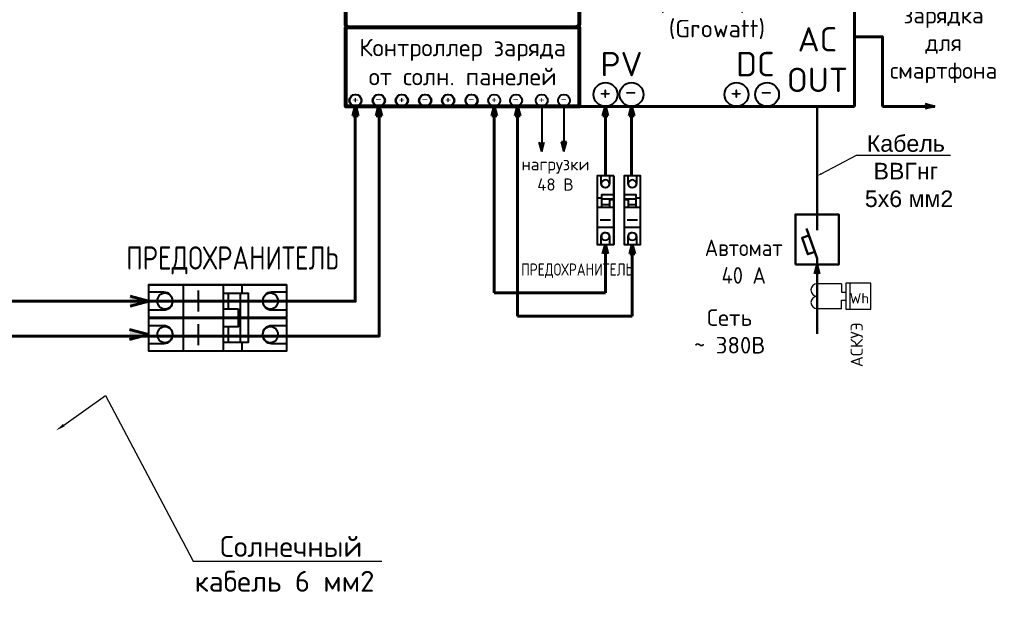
# Model space of a CAD drawing. Header units: millimetres. Extents: x -228268 to 1513407, y -439898 to -137408.
# Tile 69 of 128: x 285962 to 304260, y -360545 to -349795. Entities that reach past the tile are written whole.
import ezdxf
from ezdxf import colors
from ezdxf.entities.mleader import LeaderData, LeaderLine
from ezdxf.math import Vec2, Vec3

# ---------------------------------------------------------------- set-up
doc = ezdxf.new("R2010")
doc.units = ezdxf.units.MM
doc.layers.add('HATCH', color=7, linetype='Continuous')
doc.layers.add('PDF3_图层 1', color=7, linetype='Continuous', true_color=0x060202)
doc.layers.add('Формат ЭО', color=7, linetype='Continuous', lineweight=30)
doc.styles.add('ISOCPEUR', font='isocpeur.ttf', dxfattribs={"height": 5})

# ---------------------------------------------------------------- blocks, each defined once
blk = doc.blocks.new('yugtyuty')
at = {"layer": 'PDF3_图层 1', "color": 4, "lineweight": 40}
for points in [[(12104735, -3527), (12104735, -4477), (12100786, -4477), (12100786, -3527)], [(12103353, -4227), (12103353, -4478), (12102926, -4478), (12102926, -4227)]]:
    blk.add_lwpolyline(points, close=True, dxfattribs=at)
for points in [[(12100786, -4477), (12100786, -3538), (12104735, -3538), (12104735, -4477)], [(12100786, -4477), (12100786, -3538), (12104735, -3538), (12104735, -4477)], [(12101775, -4477), (12101775, -3522)], [(12102927, -4478), (12102927, -3527)], [(12103462, -3773), (12103462, -3527)], [(12102208, -4303), (12102208, -3702)], [(12102927, -4478), (12102927, -3773), (12103635, -3773), (12103635, -4477)], [(12103075, -4227), (12103075, -3778)], [(12103412, -4477), (12103412, -3773)], [(12102927, -4478), (12102927, -4443)]]:
    blk.add_lwpolyline(points, dxfattribs=at)
for points in [[(12101461, -3985), (12101461, -4020, -0.41446), (12101216, -4265), (12100786, -4265), (12100786, -3740), (12101216, -3740, -0.414206)], [(12104060, -4020), (12104060, -3985, -0.414206), (12104305, -3740), (12104735, -3740), (12104735, -4265), (12104305, -4265, -0.413951)]]:
    blk.add_lwpolyline(points, format="xyb", close=True, dxfattribs=at)
for points in [[(12101030, -4002), (12101030, -3872), (12101127, -3767), (12101246, -3767)], [(12101246, -3767), (12101365, -3767), (12101461, -3872), (12101461, -4002)], [(12104060, -4002), (12104060, -3872), (12104156, -3767), (12104275, -3767)], [(12104275, -3767), (12104394, -3767), (12104491, -3872), (12104491, -4002)], [(12101246, -4238), (12101127, -4238), (12101030, -4133), (12101030, -4002)], [(12101461, -4002), (12101461, -4133), (12101365, -4238), (12101246, -4238)], [(12104275, -4238), (12104156, -4238), (12104060, -4133), (12104060, -4002)], [(12104491, -4002), (12104491, -4133), (12104394, -4238), (12104275, -4238)]]:
    blk.add_open_spline(points, degree=3, dxfattribs=at)
blk = doc.blocks.new('fdtththt')
at = {"layer": 'PDF3_图层 1', "color": 1, "lineweight": 40}
for points in [[(12104735, -4488), (12104735, -5439), (12100786, -5439), (12100786, -4488)], [(12103353, -4488), (12103353, -4739), (12102926, -4739), (12102926, -4488)]]:
    blk.add_lwpolyline(points, close=True, dxfattribs=at)
for points in [[(12104735, -4488), (12100786, -4488)], [(12104735, -4488), (12100786, -4488)], [(12101775, -5439), (12101775, -4488)], [(12102927, -5439), (12102927, -4488)], [(12103635, -4488), (12103635, -5188), (12102927, -5188), (12102927, -4488)], [(12103412, -5188), (12103412, -4488)], [(12102208, -5265), (12102208, -4663)], [(12103075, -5188), (12103075, -4739)], [(12103462, -5439), (12103462, -5188)]]:
    blk.add_lwpolyline(points, dxfattribs=at)
for points in [[(12101461, -4947), (12101461, -4981, -0.41432), (12101216, -5227), (12100786, -5227), (12100786, -4701), (12101216, -4701, -0.414206)], [(12104060, -4981), (12104060, -4947, -0.414206), (12104305, -4701), (12104735, -4701), (12104735, -5227), (12104305, -5227, -0.413811)]]:
    blk.add_lwpolyline(points, format="xyb", close=True, dxfattribs=at)
for points in [[(12101030, -4964), (12101030, -4834), (12101127, -4728), (12101246, -4728)], [(12101246, -4728), (12101365, -4728), (12101461, -4834), (12101461, -4964)], [(12104060, -4964), (12104060, -4834), (12104156, -4728), (12104275, -4728)], [(12104275, -4728), (12104394, -4728), (12104491, -4834), (12104491, -4964)], [(12101246, -5199), (12101127, -5199), (12101030, -5094), (12101030, -4964)], [(12101461, -4964), (12101461, -5094), (12101365, -5199), (12101246, -5199)], [(12104275, -5200), (12104156, -5200), (12104060, -5094), (12104060, -4964)], [(12104491, -4964), (12104491, -5094), (12104394, -5200), (12104275, -5200)]]:
    blk.add_open_spline(points, degree=3, dxfattribs=at)

msp = doc.modelspace()

# ---------------------------------------------------------------- hatches: boundary and pattern name
at = {"lineweight": 60}
h = msp.add_hatch(color=1, dxfattribs=at)
h.dxf.hatch_style = 1
h.paths.add_polyline_path([(292197.7, -351406.4), (292243.9, -351581.5), (292151.6, -351581.5)])
h = msp.add_hatch(color=1, dxfattribs=at)
h.dxf.hatch_style = 1
h.paths.add_polyline_path([(292206.1, -351406.4), (292252.2, -351581.5), (292159.9, -351581.5)])
h = msp.add_hatch(color=4, dxfattribs=at)
h.dxf.hatch_style = 1
h.paths.add_polyline_path([(292632, -351406.4), (292678.1, -351581.5), (292585.9, -351581.5)])
h = msp.add_hatch(color=4, dxfattribs=at)
h.dxf.hatch_style = 1
h.paths.add_polyline_path([(292644, -351406.4), (292690.2, -351581.5), (292597.9, -351581.5)])
h = msp.add_hatch(color=1, dxfattribs=at)
h.dxf.hatch_style = 1
h.paths.add_polyline_path([(294781.5, -351406.4), (294827.7, -351581.5), (294735.4, -351581.5)])
h = msp.add_hatch(color=4, dxfattribs=at)
h.dxf.hatch_style = 1
h.paths.add_polyline_path([(295215.8, -351406.4), (295262, -351581.5), (295169.7, -351581.5)])
h = msp.add_hatch(color=1, dxfattribs=at)
h.dxf.hatch_style = 1
h.paths.add_polyline_path([(296847.2, -351406.4), (296893.4, -351581.5), (296801.1, -351581.5)])
h = msp.add_hatch(color=4, dxfattribs=at)
h.dxf.hatch_style = 1
h.paths.add_polyline_path([(297332.7, -351406.4), (297378.8, -351581.5), (297286.5, -351581.5)])
at = {"lineweight": 40}
h = msp.add_hatch(color=4, dxfattribs=at)
h.dxf.hatch_style = 1
h.paths.add_polyline_path([(296076.8, -352246.4), (296123, -352071.3), (296030.7, -352071.3)])
at = {"lineweight": 60}
h = msp.add_hatch(color=1, dxfattribs=at)
h.dxf.hatch_style = 1
h.paths.add_polyline_path([(296847.2, -353971.7), (296801.1, -354146.8), (296893.4, -354146.8)])
h = msp.add_hatch(color=4, dxfattribs=at)
h.dxf.hatch_style = 1
h.paths.add_polyline_path([(297346.2, -353971.2), (297300, -354146.3), (297392.3, -354146.3)])
h = msp.add_hatch(color=4, dxfattribs=at)
h.dxf.hatch_style = 1
h.paths.add_polyline_path([(288364.1, -355026.9), (288013.9, -355119.2), (288013.9, -354934.6)])
h = msp.add_hatch(color=1, dxfattribs=at)
h.dxf.hatch_style = 1
h.paths.add_polyline_path([(288354, -355645.1), (288003.8, -355737.4), (288003.8, -355552.8)])
at = {"layer": 'HATCH', "lineweight": 40}
h = msp.add_hatch(color=9, dxfattribs=at)
h.dxf.hatch_style = 1
h.paths.add_polyline_path([(302967, -351406.4), (302791.9, -351360.3), (302791.9, -351452.5)])
h = msp.add_hatch(color=9, dxfattribs=at)
h.dxf.hatch_style = 1
h.paths.add_polyline_path([(295663.8, -352246.4), (295709.9, -352071.3), (295617.6, -352071.3)])
at = {"layer": 'HATCH', "lineweight": 50}
h = msp.add_hatch(color=9, dxfattribs=at)
h.dxf.hatch_style = 1
h.paths.add_polyline_path([(300781.1, -354344.9), (300734.9, -354520), (300827.2, -354520)])

# ---------------------------------------------------------------- linework, layer by layer
at = {"lineweight": 50}
for p, q in [((300781.1, -353704.6), (300781.1, -351406.4)), ((300781.1, -354232.2), (300586.3, -353677.2))]:
    msp.add_line(p, q, dxfattribs=at)
at = {"lineweight": 30}
for p, q in [((301232.5, -354700.4), (300781.1, -354700.4)), ((301314.8, -354690.7), (301314.8, -355175.8)), ((301776.8, -354690.7), (301314.8, -354690.7)), ((301392.3, -354690.7), (301392.3, -355175.8)), ((301776.8, -355175.8), (301776.8, -354690.7)), ((301232.5, -355166), (300781.1, -355166)), ((301314.8, -355175.8), (301776.8, -355175.8))]:
    msp.add_line(p, q, dxfattribs=at)
at = {"lineweight": 80}
msp.add_lwpolyline([(292068, -349933.5), (292051.6, -349931.5), (292037.2, -349921.1), (292029, -349906.8), (292025, -349890.4), (292025, -343910.7, -0.4096948), (292455.3, -343480.4), (295931.5, -343480.4, -0.4143704), (296361.8, -343910.7), (296361.8, -349870), (296359.8, -349890.4), (296349.6, -349906.9), (296335.2, -349921.1), (296316.8, -349931.5), (296298.3, -349933.5)], format="xyb", dxfattribs=at)
at = {"lineweight": 60}
msp.add_lwpolyline([(301476.6, -351406.4), (301476.6, -343880.9, 0.3973672), (301131, -343479.6), (296856, -343479.6, 0.4431008), (296361.8, -343910.5), (296361.8, -351406.4)], format="xyb", close=True, dxfattribs=at)
at = {"lineweight": 80}
msp.add_lwpolyline([(292025, -349933.5), (296361.8, -349933.5), (296361.8, -351406.4), (292025, -351406.4)], close=True, dxfattribs=at)
msp.add_lwpolyline([(292067.9, -349933.5), (296298.3, -349933.5)], dxfattribs=at)
at = {"lineweight": 60}
for points in [[(301476.6, -350111.6), (301994, -350111.6), (301994, -351406.4)], [(301994, -351406.4), (302967, -351406.4)]]:
    msp.add_lwpolyline(points, dxfattribs=at)
at = {"color": 1, "lineweight": 60}
for points in [[(292197.7, -351406.4), (292151.6, -351581.5)], [(292206.1, -351406.4), (292159.9, -351581.5)], [(292197.7, -351406.4), (292243.9, -351581.5)], [(292206.1, -351406.4), (292252.2, -351581.5)], [(294781.5, -351406.4), (294735.4, -351581.5)], [(294781.5, -351406.4), (294827.7, -351581.5)], [(296847.2, -351406.4), (296801.1, -351581.5)], [(296847.2, -351406.4), (296893.4, -351581.5)], [(262120.3, -352287.3), (262120.3, -353602.6), (282345.9, -353602.6), (282345.9, -355673.5), (292644, -355673.5), (292644, -351581.5)], [(292151.6, -351581.5), (292243.9, -351581.5)], [(292159.9, -351581.5), (292252.2, -351581.5)], [(294735.4, -351581.5), (294827.7, -351581.5)], [(294781.5, -354870.1), (294781.5, -351556.4)], [(296801.1, -351581.5), (296893.4, -351581.5)], [(296847.2, -352694.1), (296847.2, -351581.5)], [(296847.1, -353971.2), (296800.9, -354146.2)], [(296847.1, -354870.1), (296847.2, -353971.1)], [(296847.1, -353971.2), (296893.2, -354146.2)], [(296847.1, -354870.1), (294781.5, -354870.1)], [(288354, -355645.1), (288003.8, -355552.8)], [(288354, -355645.1), (288003.8, -355737.4)]]:
    msp.add_lwpolyline(points, dxfattribs=at)
at = {"color": 4, "lineweight": 60}
for points in [[(292632, -351406.4), (292585.9, -351581.5)], [(292644, -351406.4), (292597.9, -351581.5)], [(292632, -351406.4), (292678.1, -351581.5)], [(292644, -351406.4), (292690.2, -351581.5)], [(295215.8, -351406.4), (295169.7, -351581.5)], [(295215.8, -351406.4), (295262, -351581.5)], [(297332.7, -351406.4), (297286.5, -351581.5)], [(297332.7, -351406.4), (297378.8, -351581.5)], [(292197.7, -351581.5), (292197.7, -355026.9), (282730.8, -355026.9), (282736.2, -352268.3)], [(292585.9, -351581.5), (292678.1, -351581.5)], [(292597.9, -351581.5), (292690.2, -351581.5)], [(295169.7, -351581.5), (295262, -351581.5)], [(295215.8, -355301.3), (295215.8, -351556.4)], [(297286.5, -351581.5), (297378.8, -351581.5)], [(297332.7, -352694.1), (297332.7, -351581.5)], [(296030.7, -352071.3), (296123, -352071.3)], [(297346.2, -353971.2), (297300, -354146.3)], [(297346.2, -355301.3), (297346.2, -353971.2)], [(297346.2, -353971.2), (297392.3, -354146.3)], [(297300, -354146.3), (297392.3, -354146.3)], [(288364.1, -355026.9), (288013.9, -354934.6)], [(288364.1, -355026.9), (288013.9, -355119.2)], [(297346, -355301.3), (295215.8, -355301.3)]]:
    msp.add_lwpolyline(points, dxfattribs=at)
at = {"lineweight": 40}
for points in [[(295663.8, -351406.4), (295663.8, -352246.4)], [(302967, -351406.4), (302791.9, -351360.3)], [(302967, -351406.4), (302791.9, -351452.5)], [(295663.8, -352246.4), (295617.6, -352071.3)], [(295663.8, -352246.4), (295709.9, -352071.3)]]:
    msp.add_lwpolyline(points, dxfattribs=at)
at = {"color": 4, "lineweight": 40}
for points in [[(296076.8, -351406.4), (296076.8, -352246.4)], [(296076.8, -352246.4), (296030.7, -352071.3)], [(296076.8, -352246.4), (296123, -352071.3)]]:
    msp.add_lwpolyline(points, dxfattribs=at)
at = {"lineweight": 50}
for points in [[(300377.4, -354344.3), (300377.4, -353412.5), (301184.7, -353412.5), (301184.7, -354344.3)], [(300630.2, -353802.3), (300501.6, -353847.4), (300608.6, -354152.2), (300737.1, -354107.1)]]:
    msp.add_lwpolyline(points, close=True, dxfattribs=at)
for points in [[(300781.1, -355631), (300781.1, -354232.2)], [(300780.9, -354344.3), (300734.8, -354519.4)], [(300780.9, -354344.3), (300827.1, -354519.4)]]:
    msp.add_lwpolyline(points, dxfattribs=at)
at = {"lineweight": 30}
for points in [[(301232.5, -354700.4), (301232.5, -354857.6), (301314.8, -354857.6)], [(301232.5, -355166), (301232.5, -355008.8), (301314.8, -355008.8)]]:
    msp.add_lwpolyline(points, dxfattribs=at)
at = {"lineweight": 40}
for centre, radius in [((296848, -351185.1), 221.3), ((297332.7, -351185.1), 221.3), ((299282.6, -351185.1), 221.3), ((299851.2, -351185.1), 221.3), ((292197.7, -351295.7), 110.7), ((292206.1, -351295.7), 110.7), ((292632, -351295.7), 110.7), ((292640.3, -351295.7), 110.7), ((293059, -351295.7), 110.7), ((293068.3, -351295.7), 110.7), ((293493.3, -351295.7), 110.7), ((293502.5, -351295.7), 110.7), ((293920.3, -351295.7), 110.7), ((293929.5, -351295.7), 110.7), ((294354.6, -351295.7), 110.7), ((294363.8, -351295.7), 110.7), ((294781.5, -351295.7), 110.7), ((295187.6, -351295.7), 110.7), ((295663.8, -351295.7), 110.7), ((296076.8, -351295.7), 110.7)]:
    msp.add_circle(centre, radius, dxfattribs=at)
at = {"lineweight": 30}
for centre in [(300781.1, -354816.8), (300781.1, -355049.6)]:
    msp.add_arc(centre, 116.4, 90, 270, dxfattribs=at)

# ---------------------------------------------------------------- block references
at = {"color": 2, "lineweight": 80, "xscale": -0.3233260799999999, "yscale": 0.3233260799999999, "zscale": 0.3233260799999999, "rotation": 270}
for name, p in [('fdtththt', (298452.2, -4266470.7)), ('yugtyuty', (298640.3, -4266470.7))]:
    msp.add_blockref(name, p, dxfattribs=at)
at = {"color": 2, "lineweight": 80, "xscale": 0.6466521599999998, "yscale": 0.6466521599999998, "zscale": 0.6466521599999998}
for name in ['yugtyuty', 'fdtththt']:
    msp.add_blockref(name, (-7536635.1, -352435.3), dxfattribs=at)

# ---------------------------------------------------------------- texts
at = {"style": 'ISOCPEUR'}
for s, height, p in [('+', 323.3, (296733.5, -351297.2)), ('+', 323.3, (299168.1, -351297.2)), ('+', 161.7, (292140.5, -351351.8)), ('+', 161.7, (292148.8, -351351.8)), ('-', 161.7, (292569.5, -351344.1)), ('-', 161.7, (292577.9, -351344.1)), ('+', 161.7, (293001.7, -351351.8)), ('+', 161.7, (293011, -351351.8)), ('-', 161.7, (293430.8, -351344.1)), ('-', 161.7, (293440.1, -351344.1)), ('+', 161.7, (293863, -351351.8)), ('+', 161.7, (293872.3, -351351.8)), ('-', 161.7, (294292.1, -351344.1)), ('-', 161.7, (294301.3, -351344.1)), ('+', 161.7, (294724.3, -351351.8)), ('-', 161.7, (295125.1, -351344.1)), ('+', 161.7, (295606.5, -351351.8)), ('-', 161.7, (296014.4, -351344.1)), ('-', 323.3, (297207.7, -351281.9)), ('-', 323.3, (299726.3, -351281.9))]:
    msp.add_text(s, height=height, dxfattribs=at).set_placement(p)
for s, insert, char_height, width, attachment_point in [('{\\C5;Инвертор\\PСетевая солнечная электростанция 5кВт (Growatt)}', (298919.2, -349167.6), 323.326, 5114.823, 5), ('Wh', (301746.2, -354874.7), 194, 443.136, 3)]:
    msp.add_mtext(s, dxfattribs=dict(at, insert=insert, char_height=char_height, width=width, attachment_point=attachment_point))
at = {"color": 1, "lineweight": 40, "char_height": 452.66, "width": 834.743, "attachment_point": 1, "style": 'ISOCPEUR'}
for s, insert in [('\\pxqc;AC\\POUT', (300369.5, -349932.5)), ('PV', (296756.2, -350393.2)), ('DC\\P', (299274.8, -350393.2))]:
    msp.add_mtext(s, dxfattribs=dict(at, insert=insert))
at = {"layer": 'Формат ЭО', "lineweight": 0, "attachment_point": 5, "style": 'ISOCPEUR'}
for s, insert, char_height, width in [('{\\C5;USB зарядка для смартфона}', (303131.6, -350009.1), 307.93, 1769.234), ('{\\C5;Контроллер заряда от солн. панелей}', (294193.4, -350582.2), 323.326, 4336.789), ('{\\C5;нагрузки 48 В}', (295917, -352669.1), 226.328, 1002.769), ('{\\W0.9;\\C5;Aвтомат\\P40 A}', (299417.3, -354289.9), 307.93, 2382.348), ('{\\fISOCPEUR|b0|i0|c204|p34;\\W0.8;\\C5;ПРЕДОХРАНИТЕЛЬ}', (289920.9, -354266), 431.101, 2738.999), ('{\\W0.8;\\C5;ПРЕДОХРАНИТЕЛЬ}', (296317.9, -354460.1), 226.328, 1002.769), ('{\\C5;Сеть \\P\\pxi-1,l2;}~^I{\\C5;380В}', (299154, -355586.6), 307.93, 1542.418)]:
    msp.add_mtext(s, dxfattribs=dict(at, insert=insert, char_height=char_height, width=width))
at = {"layer": 'Формат ЭО', "lineweight": 0, "insert": (301517.2, -355835.6), "char_height": 226.328, "width": 1002.769, "attachment_point": 5, "rotation": 90, "style": 'ISOCPEUR'}
msp.add_mtext('\\pxsm1,qc;АСКУЭ', dxfattribs=at)

# ---------------------------------------------------------------- leaders
ml = msp.add_multileader_mtext('Standard')
ml.set_content(' Солнечный\\Pкабель 6 мм2', color=256, style='ISOCPEUR')
ml.set_leader_properties()
ml.build(insert=Vec2(0, 0))
ml.multileader.update_dxf_attribs({"text_left_attachment_type": 6, "text_right_attachment_type": 6, "dogleg_length": 11.5, "arrow_head_size": 172.4})
ctx = ml.context
ctx.base_point, ctx.char_height, ctx.arrow_head_size, ctx.landing_gap_size, ctx.plane_origin = Vec3(289272.5, -359853.9), 387.991, 172.4, 0, Vec3(273838.6, -339662.9)
ctx.left_attachment, ctx.right_attachment, ctx.text_align_type = 6, 6, 1
notes = []
notes.append((ctx, [(0, (1, 1, 0), (289187, -359853.9), (1, 0), 85.5, [(1, [(286640, -357426.7), (287554.6, -356780.1)], 0, [])])]))
ctx.mtext.insert, ctx.mtext.width, ctx.mtext.defined_height, ctx.mtext.alignment = Vec3(290882.7, -359388.3), 3802.015, 658.8, 2
ctx.mtext.has_bg_fill, ctx.mtext.bg_color, ctx.mtext.bg_scale_factor, ctx.mtext.bg_transparency, ctx.mtext.use_window_bg_color = 1, -1073741824, 1, 0, 1
for ctx, leaders in notes:
    for number, flags, end, landing, length, lines in leaders:
        leader = LeaderData()
        leader.index, (leader.has_last_leader_line, leader.has_dogleg_vector, leader.attachment_direction) = number, flags
        leader.last_leader_point, leader.dogleg_vector, leader.dogleg_length = Vec3(end), Vec3(landing), length
        for number, points, colour, breaks in lines:
            line = LeaderLine()
            line.index, line.vertices, line.color, line.breaks = number, Vec3.list(points), colors.encode_raw_color(colour), breaks
            leader.lines.append(line)
        ctx.leaders.append(leader)

# ---------------------------------------------------------------- next in the draw order: leaders
ml = msp.add_multileader_mtext('Standard')
ml.set_content('{\\fMicrosoft Sans Serif|b0|i0|c204|p34;Кабель\\PВВГнг\\fMicrosoft Sans Serif|b0|i0|c0|p34;\\P\\fMicrosoft Sans Serif|b0|i0|c204|p34; 5х6 мм2}', color=256, style='ISOCPEUR')
ml.set_leader_properties()
ml.build(insert=Vec2(0, 0))
ml.multileader.update_dxf_attribs({"text_left_attachment_type": 6, "text_right_attachment_type": 6, "dogleg_length": 11.5, "arrow_head_size": 86.2})
ctx = ml.context
ctx.base_point, ctx.char_height, ctx.arrow_head_size, ctx.landing_gap_size, ctx.plane_origin = Vec3(301553.3, -352310.4), 307.93, 86.2, 0, Vec3(315565.1, -344178.6)
ctx.left_attachment, ctx.right_attachment, ctx.text_align_type = 6, 6, 1
notes = []
notes.append((ctx, [(0, (1, 1, 0), (301510.5, -352310.4), (1, 0), 42.7, [(0, [(300781.1, -352698.7)], 0, [])])]))
ctx.mtext.insert, ctx.mtext.width, ctx.mtext.defined_height, ctx.mtext.alignment = Vec3(302430, -351940.9), 1901.007, 329.4, 2
ctx.mtext.has_bg_fill, ctx.mtext.bg_color, ctx.mtext.bg_scale_factor, ctx.mtext.bg_transparency, ctx.mtext.use_window_bg_color = 1, -1073741824, 1, 0, 1
for ctx, leaders in notes:
    for number, flags, end, landing, length, lines in leaders:
        leader = LeaderData()
        leader.index, (leader.has_last_leader_line, leader.has_dogleg_vector, leader.attachment_direction) = number, flags
        leader.last_leader_point, leader.dogleg_vector, leader.dogleg_length = Vec3(end), Vec3(landing), length
        for number, points, colour, breaks in lines:
            line = LeaderLine()
            line.index, line.vertices, line.color, line.breaks = number, Vec3.list(points), colors.encode_raw_color(colour), breaks
            leader.lines.append(line)
        ctx.leaders.append(leader)

doc.saveas('drawing.dxf')
